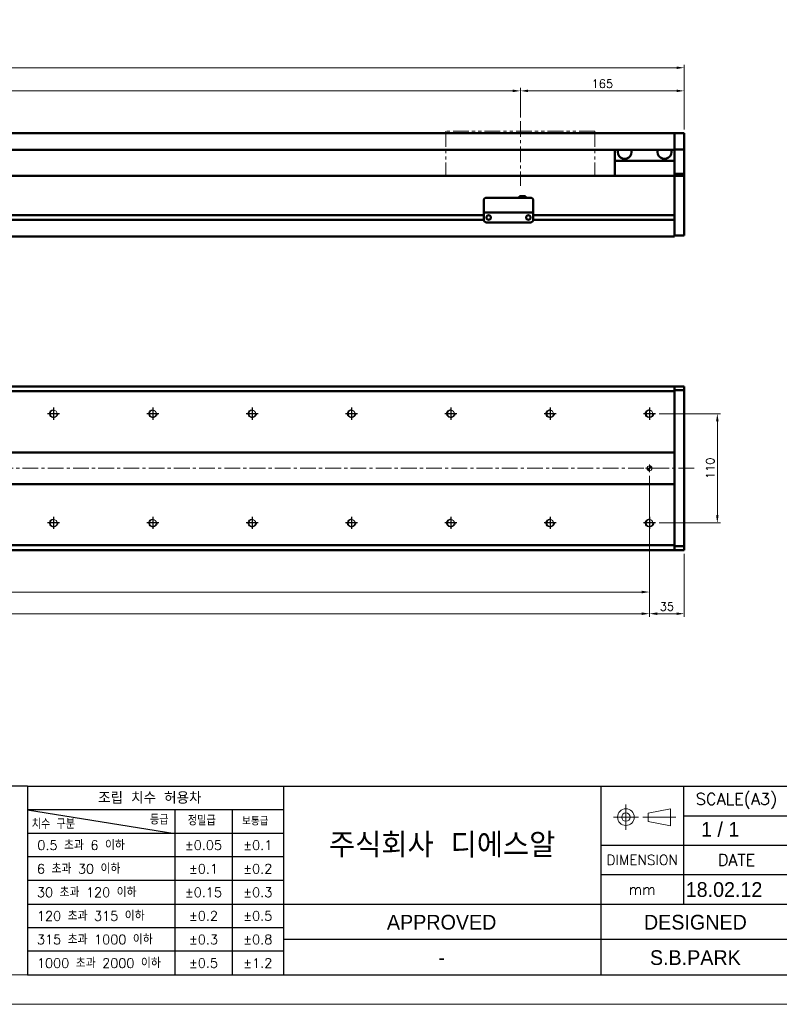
# Model space of a CAD drawing. Header units: millimetres. Extents: x 46891 to 51038, y 6223 to 10291.
# Tile 6 of 8: x 49800 to 50565, y 8529 to 9520. Entities that reach past the tile are written whole.
import ezdxf
from ezdxf.enums import TextEntityAlignment as Align

# ---------------------------------------------------------------- set-up
doc = ezdxf.new("R2010")
doc.units = ezdxf.units.MM
doc.header["$LTSCALE"] = 0.5
doc.linetypes.add('CENTER', pattern=[50.8, 31.75, -6.35, 6.35, -6.35])
doc.linetypes.add('PHANTOM', pattern=[63.5, 31.75, -6.35, 6.35, -6.35, 6.35, -6.35])
doc.layers.get('0').update_dxf_attribs({"lineweight": 20})
doc.layers.add('1', color=1, linetype='CENTER', lineweight=13)
doc.layers.add('외형선(ISO)', color=7, linetype='Continuous', lineweight=50)
for name, color, linetype in [('3', 3, 'Continuous'), ('C', 1, 'CENTER'), ('DIM', 4, 'Continuous')]:
    doc.layers.add(name, color=color, linetype=linetype)
doc.styles.add('ACISOGDT', font='amgdt.shx')
doc.styles.add('DSR TEXT', font='romans.shx', dxfattribs={"bigfont": 'whgtxt.shx'})
doc.styles.get("Standard").update_dxf_attribs({"font": 'romans.shx', "bigfont": 'whgtxt.shx'})
doc.dimstyles.new('DSR', dxfattribs={"dimscale": 2, "dimtxt": 3, "dimasz": 3, "dimexe": 0.5, "dimexo": 0.5, "dimgap": 0.5, "dimtad": 1, "dimdsep": 46, "dimtxsty": 'Standard', "dimcen": 2.5, "dimclrd": 4, "dimclre": 4, "dimclrt": 2, "dimadec": 0, "dimazin": 2, "dimtfac": 1, "dimtmove": 0, "dimatfit": 3, "dimfxl": 0, "dimlwd": -1, "dimlwe": -1, "dimarcsym": 0})

# ---------------------------------------------------------------- blocks, each defined once
blk = doc.blocks.new('A$C13F00394')
for p, q in [((109.11, 28.14), (105.34, 27.43)), ((105.34, 27.43), (105.34, 26.01)), ((109.11, 25.3), (109.11, 28.14)), ((105.34, 26.01), (109.11, 25.3))]:
    blk.add_line(p, q)
for radius in [1.42, 0.71]:
    blk.add_circle((101.56, 26.76), radius)
at = {"layer": '1'}
for p, q in [((101.56, 28.89), (101.56, 24.63)), ((103.69, 26.76), (99.44, 26.76)), ((104.41, 26.76), (110.04, 26.76))]:
    blk.add_line(p, q, dxfattribs=at)
at = {"layer": '3'}
for p, q in [((0, 32), (-207.68, 32)), ((0, 32), (202.32, 32)), ((0, 32), (0, 0)), ((43.43, 32), (43.43, 0)), ((97.32, 32), (97.32, 12)), ((111.32, 32), (111.32, 12)), ((0, 28), (25, 24)), ((43.43, 28), (0, 28)), ((25, 28), (25, 0)), ((34.7, 28), (34.7, 0)), ((111.32, 27), (129.32, 27)), ((43.43, 24), (0, 24)), ((97.32, 22), (202.32, 22)), ((43.43, 20), (0, 20)), ((97.32, 17), (129.32, 17)), ((43.43, 16), (0, 16)), ((0, 12), (129.32, 12)), ((97.32, 12), (97.32, 0)), ((43.43, 8), (0, 8)), ((97.32, 6), (43.43, 6)), ((129.32, 6), (97.32, 6)), ((43.43, 4), (0, 4)), ((0, 0), (202.32, 0))]:
    blk.add_line(p, q, dxfattribs=at)
at = {"color": 0, "style": 'DSR TEXT'}
for s, height, p in [('조립 치수 허용차', 2, (11.97, 29.02)), ('등급', 1.5, (20.77, 25.52)), ('정밀급', 1.5, (27.18, 25.37)), ('보통급', 1.3, (36.41, 25.38)), ('치수 구분', 1.5, (0.69, 24.78)), (' 0.5 초과 6 이하', 1.6, (0.56, 21.19)), (' 6 초과 30 이하', 1.6, (0.49, 17.19)), (' 30 초과 120 이하', 1.6, (0.49, 13.19)), (' 120 초과 315 이하', 1.6, (0.49, 9.19)), (' 315 초과 1000 이하', 1.6, (0.49, 5.19)), (' 1000 초과 2000 이하', 1.6, (0.49, 1.19))]:
    blk.add_text(s, height=height, dxfattribs=at).set_placement(p)
at = {"color": 7, "style": 'ACISOGDT'}
for s, p in [('APPROVED', (70.28, 8.93)), ('DESIGNED', (113.35, 8.93))]:
    blk.add_text(s, height=2.5, dxfattribs=at).set_placement(p, align=Align.MIDDLE_CENTER)
at = {"color": 7, "attachment_point": 5, "style": 'DSR TEXT'}
for s, insert, char_height in [('SCALE(A3)', (120.32, 29.5), 2), ('주식회사 디에스알', (70.37, 22), 4.2), ('DIMENSION', (104.32, 19.5), 1.7), ('DATE', (120.32, 19.5), 2), ('mm', (104.32, 14.5), 1.8)]:
    blk.add_mtext(s, dxfattribs=dict(at, insert=insert, char_height=char_height))
at = {"color": 0, "char_height": 1.6, "attachment_point": 5, "style": 'DSR TEXT'}
for s, insert in [('%%P0.05', (29.85, 22)), ('%%P0.1', (39.07, 22)), ('%%P0.1', (29.85, 18)), ('%%P0.2', (39.07, 18)), ('%%P0.15', (29.85, 14)), ('%%P0.3', (39.07, 14)), ('%%P0.2', (29.85, 10)), ('%%P0.5', (39.07, 10)), ('%%P0.3', (29.85, 6)), ('%%P0.8', (39.07, 6)), ('%%P0.5', (29.85, 2)), ('%%P1.2', (39.07, 2))]:
    blk.add_mtext(s, dxfattribs=dict(at, insert=insert))
blk = doc.blocks.new('A$C1C1952E1')
at = {"color": 1}
blk.add_lwpolyline([(0, 0), (420, 0), (420, 297), (0, 297)], close=True, dxfattribs=at)
at = {"color": 3}
blk.add_lwpolyline([(5, 5), (415, 5), (415, 292), (5, 292)], close=True, dxfattribs=at)
blk = doc.blocks.new('*D78')
at = {"color": 1, "linetype": 'ByBlock'}
for p, q in [((49004.5, 9421.41), (49004.5, 9451.32)), ((49012.3, 9448.32), (50296.7, 9448.32)), ((50304.5, 9421.41), (50304.5, 9451.32))]:
    blk.add_line(p, q, dxfattribs=at)
at = {"color": 1}
for points in [[(49012.3, 9449.62), (49012.3, 9447.02), (49004.5, 9448.32)], [(50296.7, 9449.62), (50296.7, 9447.02), (50304.5, 9448.32)]]:
    blk.add_solid(points, dxfattribs=at)
at = {"layer": 'Defpoints', "color": 0}
for p in [(50304.5, 9448.32), (49004.5, 9417.81), (50304.5, 9417.81)]:
    blk.add_point(p, dxfattribs=at)
at = {"color": 3, "insert": (49654.5, 9455.52), "char_height": 8.4, "attachment_point": 5, "style": 'DSR TEXT'}
blk.add_mtext('STROKE : 1300', dxfattribs=at)
blk = doc.blocks.new('*D79')
at = {"color": 1, "linetype": 'ByBlock'}
for p, q in [((50304.5, 9421.41), (50304.5, 9451.32)), ((50312.3, 9448.32), (50461.7, 9448.32)), ((50469.5, 9409.41), (50469.5, 9451.32))]:
    blk.add_line(p, q, dxfattribs=at)
at = {"color": 1}
for points in [[(50312.3, 9449.62), (50312.3, 9447.02), (50304.5, 9448.32)], [(50461.7, 9449.62), (50461.7, 9447.02), (50469.5, 9448.32)]]:
    blk.add_solid(points, dxfattribs=at)
at = {"layer": 'Defpoints', "color": 0}
for p in [(50469.5, 9448.32), (50304.5, 9417.81), (50469.5, 9405.81)]:
    blk.add_point(p, dxfattribs=at)
at = {"color": 3, "insert": (50387, 9455.52), "char_height": 8.4, "attachment_point": 5, "style": 'DSR TEXT'}
blk.add_mtext('165', dxfattribs=at)
blk = doc.blocks.new('*D80')
at = {"color": 1, "linetype": 'ByBlock'}
for p, q in [((48799.5, 9409.41), (48799.5, 9474.57)), ((50469.5, 9409.41), (50469.5, 9474.57)), ((50461.7, 9471.57), (48807.3, 9471.57))]:
    blk.add_line(p, q, dxfattribs=at)
at = {"color": 1}
for points in [[(48807.3, 9472.87), (48807.3, 9470.27), (48799.5, 9471.57)], [(50461.7, 9472.87), (50461.7, 9470.27), (50469.5, 9471.57)]]:
    blk.add_solid(points, dxfattribs=at)
at = {"layer": 'Defpoints', "color": 0}
for p in [(48799.5, 9471.57), (48799.5, 9405.81), (50469.5, 9405.81)]:
    blk.add_point(p, dxfattribs=at)
at = {"color": 3, "insert": (49634.5, 9478.77), "char_height": 8.4, "attachment_point": 5, "style": 'DSR TEXT'}
blk.add_mtext('1670', dxfattribs=at)
blk = doc.blocks.new('A$C33E56CC6')
h = blk.add_hatch()
h.set_pattern_fill('ANSI31', color=256, style=0)
h.set_pattern_definition([(45, (-7065.45672, -6508.5399), (-0.0883883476, 0.0883883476), [])])
h.paths.add_polyline_path([(4, 6.5, 0.414214), (1.5, 4), (4, 4)])
h.paths.add_polyline_path([(6.5, 4), (4, 4), (4, 1.5, 0.414214)])
blk.add_circle((4, 4), 2.5)
at = {"layer": '1'}
for p, q in [((0, 4), (8, 4)), ((4, 0), (4, 8))]:
    blk.add_line(p, q, dxfattribs=at)
blk = doc.blocks.new('tap8')
blk.add_circle((0, 0), 3.4)
at = {"layer": 'C', "color": 1, "linetype": 'CENTER'}
for p, q in [((-6.05, 0), (6.05, 0)), ((0, -6.05), (0, 6.05))]:
    blk.add_line(p, q, dxfattribs=at)
at = {"layer": 'DIM', "color": 3}
blk.add_arc((0, 0), 4, 263.84551, 189.43144, dxfattribs=at)
blk = doc.blocks.new('*D92')
at = {"color": 1, "linetype": 'ByBlock'}
for p, q in [((48834.5, 9003.78), (48834.5, 8919.12)), ((50434.5, 9003.78), (50434.5, 8919.12)), ((48842.3, 8922.12), (50426.7, 8922.12))]:
    blk.add_line(p, q, dxfattribs=at)
at = {"color": 1}
for points in [[(48842.3, 8923.42), (48842.3, 8920.82), (48834.5, 8922.12)], [(50426.7, 8923.42), (50426.7, 8920.82), (50434.5, 8922.12)]]:
    blk.add_solid(points, dxfattribs=at)
at = {"layer": 'Defpoints', "color": 0}
for p in [(48834.5, 9007.38), (50434.5, 9007.38), (50434.5, 8922.12)]:
    blk.add_point(p, dxfattribs=at)
at = {"color": 3, "insert": (49634.5, 8929.32), "char_height": 8.4, "attachment_point": 5, "style": 'DSR TEXT'}
blk.add_mtext('16X100PITCH=1600', dxfattribs=at)
blk = doc.blocks.new('*D93')
at = {"color": 1, "linetype": 'ByBlock'}
for p, q in [((50434.5, 9003.78), (50434.5, 8919.12)), ((50469.5, 8982.33), (50469.5, 8919.12)), ((50442.3, 8922.12), (50461.7, 8922.12))]:
    blk.add_line(p, q, dxfattribs=at)
at = {"color": 1}
for points in [[(50442.3, 8923.42), (50442.3, 8920.82), (50434.5, 8922.12)], [(50461.7, 8923.42), (50461.7, 8920.82), (50469.5, 8922.12)]]:
    blk.add_solid(points, dxfattribs=at)
at = {"layer": 'Defpoints', "color": 0}
for p in [(50434.5, 9007.38), (50469.5, 8985.93), (50469.5, 8922.12)]:
    blk.add_point(p, dxfattribs=at)
at = {"color": 3, "insert": (50452, 8929.32), "char_height": 8.4, "attachment_point": 5, "style": 'DSR TEXT'}
blk.add_mtext('35', dxfattribs=at)
blk = doc.blocks.new('*D94')
at = {"color": 1, "linetype": 'ByBlock'}
for p, q in [((48834.5, 9060.83), (48834.5, 8940.93)), ((50434.5, 9060.83), (50434.5, 8940.93)), ((48842.3, 8943.93), (50426.7, 8943.93))]:
    blk.add_line(p, q, dxfattribs=at)
at = {"color": 1}
for points in [[(48842.3, 8945.23), (48842.3, 8942.63), (48834.5, 8943.93)], [(50426.7, 8945.23), (50426.7, 8942.63), (50434.5, 8943.93)]]:
    blk.add_solid(points, dxfattribs=at)
at = {"layer": 'Defpoints', "color": 0}
for p in [(48834.5, 9064.43), (50434.5, 9064.43), (50434.5, 8943.93)]:
    blk.add_point(p, dxfattribs=at)
at = {"color": 3, "insert": (49634.5, 8951.13), "char_height": 8.4, "attachment_point": 5, "style": 'DSR TEXT'}
blk.add_mtext('1600%%P0.02', dxfattribs=at)
blk = doc.blocks.new('*D96')
at = {"color": 1, "linetype": 'ByBlock'}
for p, q in [((50444.15, 9123.43), (50505.79, 9123.43)), ((50502.79, 9021.23), (50502.79, 9115.63)), ((50444.15, 9013.43), (50505.79, 9013.43))]:
    blk.add_line(p, q, dxfattribs=at)
at = {"color": 1}
for points in [[(50501.48, 9115.63), (50504.09, 9115.63), (50502.79, 9123.43)], [(50501.48, 9021.23), (50504.09, 9021.23), (50502.79, 9013.43)]]:
    blk.add_solid(points, dxfattribs=at)
at = {"layer": 'Defpoints', "color": 0}
for p in [(50440.55, 9123.43), (50502.79, 9123.43), (50440.55, 9013.43)]:
    blk.add_point(p, dxfattribs=at)
at = {"color": 3, "insert": (50495.59, 9068.43), "char_height": 8.4, "attachment_point": 5, "rotation": 90, "style": 'DSR TEXT'}
blk.add_mtext('110', dxfattribs=at)

msp = doc.modelspace()

# ---------------------------------------------------------------- linework, layer by layer
at = {"color": 6, "linetype": 'PHANTOM'}
for p, q in [((50379.50234, 9407.81317), (50229.50234, 9407.81317)), ((50229.50234, 9407.81317), (50229.50234, 9362.81317)), ((50379.50234, 9407.81317), (50379.50234, 9362.81317))]:
    msp.add_line(p, q, dxfattribs=at)
at = {"layer": '1'}
for p, q in [((50304.50234, 9417.81317), (50304.50234, 9352.81317)), ((50479.50234, 9068.42724), (48789.50234, 9068.42724))]:
    msp.add_line(p, q, dxfattribs=at)
at = {"layer": '3'}
msp.add_line((49808.28287, 8558.65502), (51008.40982, 8558.65502), dxfattribs=at)
at = {"layer": '외형선(ISO)'}
for p, q in [((50459.50234, 9405.81317), (49079.50234, 9405.81317)), ((50459.50234, 9405.81317), (50459.50234, 9403.81317)), ((50459.50234, 9405.81317), (50469.50234, 9405.81317)), ((50459.50234, 9403.81317), (50459.50234, 9405.81317)), ((50469.50234, 9403.81317), (50469.50234, 9405.81317)), ((50459.50234, 9402.30045), (50459.50234, 9403.81317)), ((50459.50234, 9403.81317), (50459.50234, 9402.30045)), ((50459.50234, 9401.80147), (50459.50234, 9402.30045)), ((50459.50234, 9402.30045), (50459.50234, 9401.80147)), ((50459.50234, 9401.80147), (50459.50234, 9400.26088)), ((50459.50234, 9400.26088), (50459.50234, 9401.80147)), ((50459.50234, 9400.26088), (50459.50234, 9397.27629)), ((50459.50234, 9397.27629), (50459.50234, 9400.26088)), ((50459.50234, 9389.49884), (50459.50234, 9397.27629)), ((50459.50234, 9397.27629), (50459.50234, 9389.49884)), ((50469.50234, 9403.81317), (50469.50234, 9402.30045)), ((50469.50234, 9402.30045), (50469.50234, 9401.80147)), ((50469.50234, 9400.26088), (50469.50234, 9401.80147)), ((50469.50234, 9397.27629), (50469.50234, 9400.26088)), ((50469.50234, 9397.27629), (50469.50234, 9389.49884)), ((50459.50234, 9388.81317), (49079.50234, 9388.81317)), ((50399.50234, 9388.81317), (50399.50234, 9377.81317)), ((50459.50234, 9389.13986), (50459.50234, 9389.49884)), ((50459.50234, 9364.73623), (50459.50234, 9389.13986)), ((50459.50234, 9389.13986), (50469.50234, 9389.13986)), ((50469.50234, 9389.49884), (50469.50234, 9389.13986)), ((50469.50234, 9389.13986), (50469.50234, 9364.73623)), ((50399.50234, 9377.81317), (50459.50234, 9377.81317)), ((50399.50234, 9362.81317), (50399.50234, 9377.81317)), ((50459.50234, 9362.81317), (50459.50234, 9364.73623)), ((50459.50234, 9364.73623), (50469.50234, 9364.73623)), ((50469.50234, 9364.73623), (50469.50234, 9362.81317)), ((48809.50234, 9362.81317), (50459.50234, 9362.81317)), ((50459.50234, 9359.81317), (50459.50234, 9362.81317)), ((50459.50234, 9362.81317), (50459.50234, 9359.81317)), ((50459.50234, 9362.81317), (50469.50234, 9362.81317)), ((50459.50234, 9359.81317), (50459.50234, 9323.26317)), ((50459.50234, 9308.05581), (50459.50234, 9359.81317)), ((50469.50234, 9359.81317), (50469.50234, 9362.81317)), ((50469.50234, 9359.81317), (50469.50234, 9308.05581)), ((50267.50234, 9327.81336), (50267.50234, 9337.81336)), ((50270.50234, 9340.81336), (50314.50234, 9340.81336)), ((50303.50234, 9342.31336), (50303.50234, 9340.81336)), ((50303.50234, 9342.31336), (50309.50234, 9342.31336)), ((50309.50234, 9342.31336), (50309.50234, 9340.81336)), ((50317.50234, 9337.81336), (50317.50234, 9327.81336)), ((50267.50234, 9327.81336), (50267.50234, 9325.81336)), ((50267.50234, 9325.81333), (50267.50234, 9325.81336)), ((50267.50234, 9325.81336), (50317.50234, 9325.81336)), ((50267.50234, 9325.31333), (50267.50234, 9325.81333)), ((50267.50234, 9318.81333), (50267.50234, 9325.31333)), ((50317.50234, 9325.81336), (50317.50234, 9327.81336)), ((50317.50234, 9325.81336), (50317.50234, 9325.81333)), ((50317.50234, 9325.81333), (50317.50234, 9325.31333)), ((50317.50234, 9325.31333), (50317.50234, 9318.81333)), ((49063.49189, 9318.56317), (50267.51279, 9318.56317)), ((49063.49189, 9318.56317), (50267.51279, 9318.56317)), ((49063.50234, 9323.06317), (50267.50234, 9323.06317)), ((49063.50234, 9323.06317), (50267.50234, 9323.06317)), ((50270.50234, 9315.81333), (50314.50234, 9315.81333)), ((50272.47553, 9323.06317), (50272.52915, 9323.06317)), ((50312.47553, 9323.06317), (50312.52915, 9323.06317)), ((50317.49189, 9318.56317), (50459.50234, 9318.56317)), ((50317.50234, 9323.06317), (50459.50234, 9323.06317)), ((50459.50234, 9318.36317), (50459.50234, 9308.05581)), ((50459.50234, 9305.93449), (50459.50234, 9308.05581)), ((50459.50234, 9308.05581), (50459.50234, 9305.93449)), ((50459.50234, 9305.93449), (50459.50234, 9301.81317)), ((50459.50234, 9302.81317), (50459.50234, 9305.93449)), ((50469.50234, 9305.93449), (50469.50234, 9308.05581)), ((50469.50234, 9305.93449), (50469.50234, 9302.81317)), ((48809.50234, 9301.81317), (50459.50234, 9301.81317)), ((50459.50234, 9302.81317), (50469.50234, 9302.81317)), ((48809.50234, 9150.92724), (50459.50234, 9150.92724)), ((50459.50234, 9150.92724), (50459.50234, 9150.04856)), ((50459.50234, 9150.92724), (50469.50234, 9150.92724)), ((50459.50234, 9150.04856), (50459.50234, 9150.92724)), ((50459.50234, 9145.92724), (50459.50234, 9150.04856)), ((50459.50234, 9150.04856), (50459.50234, 9146.92724)), ((50469.50234, 9146.92724), (50459.50234, 9146.92724)), ((50469.50234, 9150.92724), (50469.50234, 9150.04856)), ((50469.50234, 9146.92724), (50469.50234, 9150.04856)), ((50469.50234, 8989.92724), (50469.50234, 9146.92724)), ((50459.50234, 9145.92724), (48809.50234, 9145.92724)), ((50459.50234, 9084.42724), (50459.50234, 9145.92724)), ((48809.50234, 9084.42724), (50459.50234, 9084.42724)), ((50459.50234, 9083.57369), (50459.50234, 9084.42724)), ((50459.50234, 9083.22013), (50459.50234, 9083.57369)), ((50459.50234, 9053.63435), (50459.50234, 9083.22013)), ((50459.50234, 9083.22013), (50459.50234, 9053.63435)), ((50459.50234, 9052.42724), (48809.50234, 9052.42724)), ((50459.50234, 9053.28079), (50459.50234, 9053.63435)), ((50459.50234, 9052.42724), (50459.50234, 9053.28079)), ((50459.50234, 8990.92724), (50459.50234, 9052.42724)), ((48809.50234, 8990.92724), (50459.50234, 8990.92724)), ((50459.50234, 8986.80592), (50459.50234, 8990.92724)), ((50459.50234, 8989.92724), (50469.50234, 8989.92724)), ((50459.50234, 8989.92724), (50459.50234, 8986.80592)), ((50469.50234, 8986.80592), (50469.50234, 8989.92724)), ((48809.50234, 8985.92724), (50459.50234, 8985.92724)), ((50459.50234, 8986.80592), (50459.50234, 8985.92724)), ((50459.50234, 8985.92724), (50459.50234, 8986.80592)), ((50459.50234, 8985.92724), (50469.50234, 8985.92724)), ((50469.50234, 8986.80592), (50469.50234, 8985.92724))]:
    msp.add_line(p, q, dxfattribs=at)
for centre in [(50272.50234, 9320.81332), (50312.50234, 9320.81332)]:
    msp.add_circle(centre, 2.25, dxfattribs=at)
for centre, radius, start, end in [((50409.50234, 9386.81317), 7, 163.3984504, 16.6015496), ((50449.50234, 9386.81317), 7, 163.3984504, 16.6015496), ((50270.50234, 9337.81336), 3, 90, 180), ((50314.50234, 9337.81336), 3, 0, 90), ((50270.50234, 9318.81333), 3, 180, 270), ((50314.50234, 9318.81333), 3, 270, 0)]:
    msp.add_arc(centre, radius, start, end, dxfattribs=at)

# ---------------------------------------------------------------- block references
at = {"xscale": 5.931900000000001, "yscale": 5.931900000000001, "zscale": 5.931900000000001}
for name, p in [('A$C1C1952E1', (48546.67132, 8528.99552)), ('A$C13F00394', (49808.28288, 8558.65502))]:
    msp.add_blockref(name, p, dxfattribs=at)
at = {"xscale": -1}
for name, p, rotation in [('tap8', (49834.50234, 9123.42724), 90), ('tap8', (49934.50234, 9123.42724), 90), ('tap8', (50034.50234, 9123.42724), 90), ('tap8', (50134.50234, 9123.42724), 90), ('tap8', (50234.50234, 9123.42724), 90), ('tap8', (50334.50234, 9123.42724), 90), ('tap8', (50434.50234, 9123.42724), 90), ('A$C33E56CC6', (50430.50234, 9072.42724), 180), ('tap8', (49834.50234, 9013.42724), 90), ('tap8', (49934.50234, 9013.42724), 90), ('tap8', (50034.50234, 9013.42724), 90), ('tap8', (50134.50234, 9013.42724), 90), ('tap8', (50234.50234, 9013.42724), 90), ('tap8', (50334.50234, 9013.42724), 90), ('tap8', (50434.50234, 9013.42724), 90)]:
    msp.add_blockref(name, p, dxfattribs=dict(at, rotation=rotation))

# ---------------------------------------------------------------- texts
at = {"color": 2, "style": 'ACISOGDT'}
for s, p in [('1 / 1', (50486.332, 8697.63096)), ('18.02.12', (50470.92073, 8637.10161))]:
    msp.add_text(s, height=14.82975, dxfattribs=at).set_placement(p)
for s, p in [('S.B.PARK', (50480.64156, 8576.00699)), ('-', (50225.19427, 8576.00699))]:
    msp.add_text(s, height=14.82975, dxfattribs=at).set_placement(p, align=Align.MIDDLE_CENTER)

# ---------------------------------------------------------------- dimensions: what is measured, and where the dimension line sits
for base, p1, p2, picture, middle in [((48799.50234, 9471.57296), (50469.50234, 9405.81317), (48799.50234, 9405.81317), '*D80', (49634.50234, 9478.77296)), ((50469.50234, 9448.31988), (50304.50234, 9417.81317), (50469.50234, 9405.81317), '*D79', (50387.00234, 9455.51988)), ((50469.50234, 8922.11736), (50434.50234, 9007.38027), (50469.50234, 8985.92724), '*D93', (50452.00234, 8929.31736))]:
    dim = msp.add_linear_dim(base=base, p1=p1, p2=p2, dimstyle='DSR', override={"dimscale": 3, "dimtxt": 2.8, "dimasz": 2.600136, "dimexe": 1, "dimexo": 1.2, "dimgap": 1, "dimdec": 4, "dimtxsty": 'DSR TEXT', "dimclrd": 1, "dimclre": 1, "dimclrt": 3, "dimtdec": 4, "dimtix": 1})
    dim.commit()
    dim.dimension.update_dxf_attribs({"geometry": picture, "text_midpoint": middle})
for base, p1, p2, text, picture, middle in [((50304.50234, 9448.31988), (49004.50234, 9417.81317), (50304.50234, 9417.81317), 'STROKE : <>', '*D78', (49654.50234, 9455.51988)), ((50434.50234, 8943.92937), (48834.50234, 9064.42724), (50434.50234, 9064.42724), '<>%%P0.02', '*D94', (49634.50234, 8951.12937)), ((50434.50234, 8922.11736), (48834.50234, 9007.38027), (50434.50234, 9007.38027), '16X100PITCH=<>', '*D92', (49634.50234, 8929.31736))]:
    dim = msp.add_linear_dim(base=base, p1=p1, p2=p2, text=text, dimstyle='DSR', override={"dimscale": 3, "dimtxt": 2.8, "dimasz": 2.600136, "dimexe": 1, "dimexo": 1.2, "dimgap": 1, "dimdec": 4, "dimtxsty": 'DSR TEXT', "dimclrd": 1, "dimclre": 1, "dimclrt": 3, "dimtdec": 4, "dimtix": 1})
    dim.commit()
    dim.dimension.update_dxf_attribs({"geometry": picture, "text_midpoint": middle})
dim = msp.add_linear_dim(base=(50502.78505, 9123.42724), p1=(50440.54931, 9013.42724), p2=(50440.54931, 9123.42724), angle=270, dimstyle='DSR', override={"dimscale": 3, "dimtxt": 2.8, "dimasz": 2.600136, "dimexe": 1, "dimexo": 1.2, "dimgap": 1, "dimdec": 4, "dimtxsty": 'DSR TEXT', "dimclrd": 1, "dimclre": 1, "dimclrt": 3, "dimtdec": 4, "dimtix": 1})
dim.commit()
dim.dimension.update_dxf_attribs({"geometry": '*D96', "text_midpoint": (50495.58505, 9068.42724)})

doc.saveas('drawing.dxf')
